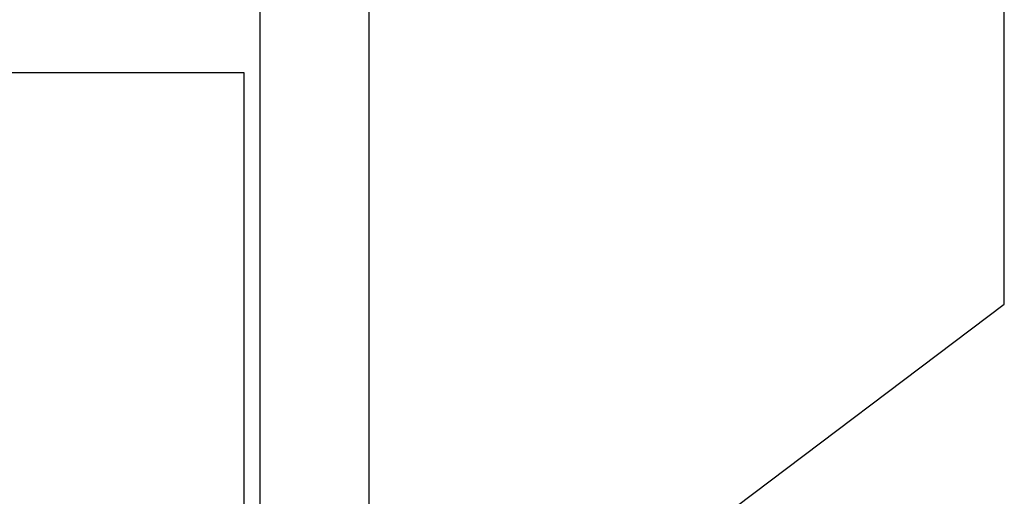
# Model space of a CAD drawing. Header units: inches. Extents: x 0 to 20790, y -12 to 14700.
# Tile 61 of 256: x 7814 to 7968, y 3907 to 3982. Entities that reach past the tile are written whole.
import ezdxf

# ---------------------------------------------------------------- set-up
doc = ezdxf.new("R2010")
doc.units = ezdxf.units.IN
doc.layers.add('1', color=7, linetype='Continuous', true_color=0xffffff)

msp = doc.modelspace()

# ---------------------------------------------------------------- linework, layer by layer
at = {"layer": '1', "color": 2, "linetype": 'Continuous', "lineweight": 25}
for p, q in [((7851.915, 3823.931), (7851.915, 4157.931)), ((7868.915, 3840.431), (7868.915, 4135.431)), ((7967.915, 3937.431), (7967.915, 4038.431)), ((7849.415, 3973.531), (7694.415, 3973.531)), ((7849.415, 3674.331), (7849.415, 3973.531)), ((7868.915, 3862.831), (7967.915, 3937.431))]:
    msp.add_line(p, q, dxfattribs=at)

doc.saveas('drawing.dxf')
